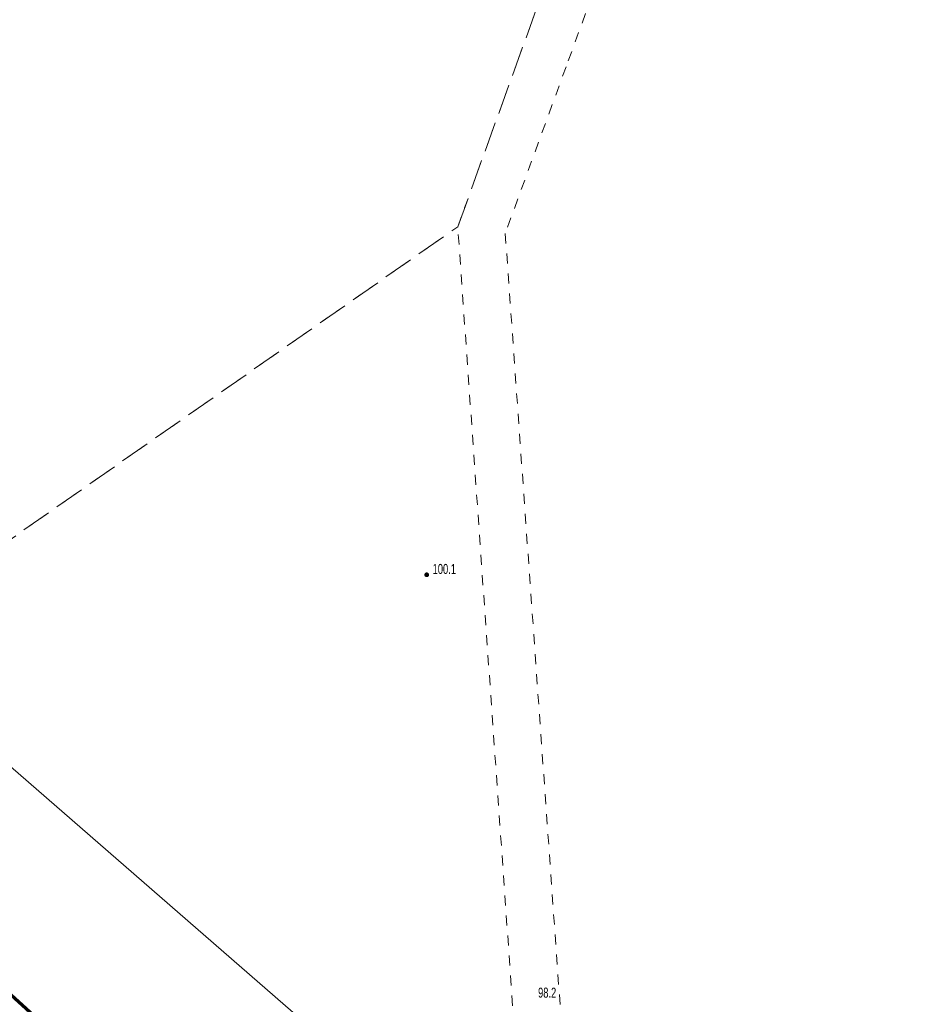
# Model space of a CAD drawing. Header units: inches. Extents: x 6497603 to 6502483, y 5925790 to 5934357.
# Tile 230 of 256: x 6500652 to 6500719, y 5927475 to 5927549. Entities that reach past the tile are written whole.
import ezdxf

# ---------------------------------------------------------------- set-up
doc = ezdxf.new("R2010")
doc.units = ezdxf.units.IN
doc.header["$MEASUREMENT"] = 0
for name, pattern in [('219-1000', [0, 0]), ('egkk-1000', [3, 2.25, -0.75]), ('egug-1000', [1.5, 0.75, -0.75])]:
    doc.linetypes.add(name, pattern=pattern)
for name, color, linetype in [('217-kontur klasyfikacyjny', 7, 'Continuous'), ('218-kontur użytku gruntowego', 7, 'Continuous'), ('219-działka ewidencyjna', 7, 'Continuous'), ('pikieta naturalna', 7, 'Continuous'), ('pikieta naturalna-Atr2', 7, 'Continuous'), ('przewód telekomunikacyjny podziemny', 7, 'Continuous')]:
    doc.layers.add(name, color=color, linetype=linetype)
doc.styles.get("Standard").update_dxf_attribs({"font": 'arial.ttf'})

# ---------------------------------------------------------------- blocks, each defined once
blk = doc.blocks.new('PW01')
at = {"linetype": 'Continuous', "lineweight": 13}
h = blk.add_hatch(color=0, dxfattribs=at)
edge = h.paths.add_edge_path()
edge.add_arc((0, 0), 0.18, 0, 360)

msp = doc.modelspace()

# ---------------------------------------------------------------- linework, layer by layer
at = {"color": 6, "lineweight": 70}
msp.add_lwpolyline([(6500952.04, 5927199.71), (6500933.25, 5927220.44), (6500906.62, 5927244.38), (6500879.567, 5927269.432), (6500862.55, 5927285.19), (6500844.927, 5927300.799), (6500833.95, 5927309.97), (6500796.4, 5927343.759), (6500782.53, 5927356.24), (6500741.24, 5927394.46), (6500708.509, 5927424.526), (6500654.77, 5927472.65), (6500629.93, 5927495.28), (6500599.508, 5927522.988), (6500580.25, 5927540.53), (6500550.42, 5927567.09)], dxfattribs=at)
at = {"layer": '217-kontur klasyfikacyjny', "color": 3, "linetype": 'egkk-1000', "lineweight": 18, "flags": 128}
for points in [[(6500684.48, 5927533.4), (6500693.8, 5927559.18)], [(6500629.93, 5927495.28), (6500684.48, 5927533.4)], [(6500629.93, 5927495.28), (6500654.77, 5927472.65)]]:
    msp.add_lwpolyline(points, dxfattribs=at)
at = {"layer": '218-kontur użytku gruntowego', "color": 3, "linetype": 'egug-1000', "lineweight": 18, "flags": 128}
for points in [[(6500684.48, 5927533.4), (6500703.33, 5927585.53)], [(6500697.11, 5927557.77), (6500692.57, 5927545.34)], [(6500692.57, 5927545.34), (6500688.03, 5927532.9)], [(6500629.93, 5927495.28), (6500684.48, 5927533.4)], [(6500688.79, 5927472.22), (6500684.48, 5927533.4)], [(6500688.03, 5927532.9), (6500692.34, 5927472.25)], [(6500629.93, 5927495.28), (6500654.77, 5927472.65)]]:
    msp.add_lwpolyline(points, dxfattribs=at)
at = {"layer": '219-działka ewidencyjna', "color": 3, "linetype": '219-1000', "lineweight": 18, "flags": 128}
msp.add_lwpolyline([(6500654.77, 5927472.65), (6500580.25, 5927540.53)], dxfattribs=at)
at = {"layer": 'przewód telekomunikacyjny podziemny', "color": 30, "linetype": 'Continuous', "lineweight": 18, "flags": 128}
msp.add_lwpolyline([(6500589.21, 5927547.86), (6500595.38, 5927542.7), (6500620.7, 5927519.73), (6500647.78, 5927495.91), (6500676.79, 5927470.69), (6500723.62, 5927427.69), (6500736.76, 5927416.73), (6500782.76, 5927374.08), (6500822.32, 5927339.62), (6500852.3, 5927309.72), (6500890.73, 5927275.46), (6500903.68, 5927262.91), (6500907.83, 5927257.24), (6500929.05, 5927241.84), (6500960.76, 5927213.18)], dxfattribs=at)

# ---------------------------------------------------------------- block references
at = {"layer": 'pikieta naturalna', "color": 7, "linetype": 'Continuous', "lineweight": 13}
msp.add_blockref('PW01', (6500682.16, 5927507.4), dxfattribs=at)

# ---------------------------------------------------------------- texts
at = {"layer": 'pikieta naturalna-Atr2', "color": 7, "width": 0.667}
for s, p in [('100.1', (6500682.6, 5927507.46)), ('98.2', (6500690.48, 5927475.81))]:
    msp.add_text(s, height=0.75, dxfattribs=at).set_placement(p)

doc.saveas('drawing.dxf')
